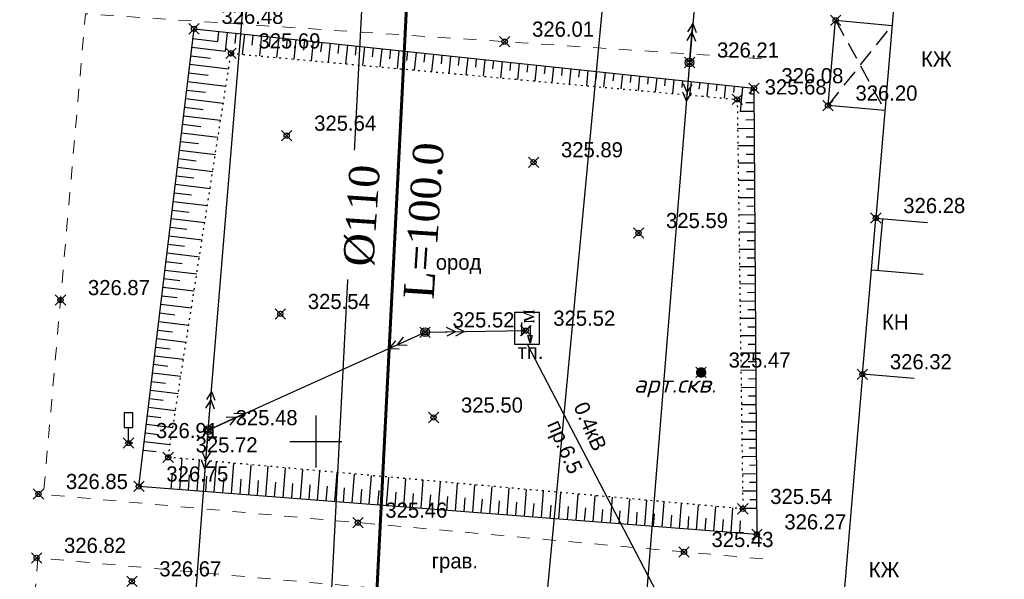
# Model space of a CAD drawing. Header units: metres. Extents: x 703769 to 722343, y 4313031 to 4317457.
# Tile 223 of 256: x 708211 to 708268, y 4314820 to 4314853. Entities that reach past the tile are written whole.
import ezdxf

# ---------------------------------------------------------------- set-up
doc = ezdxf.new("R2010")
doc.units = ezdxf.units.M
doc.header["$LTSCALE"] = 0.5
doc.header["$PDMODE"] = 35
doc.header["$PDSIZE"] = 0.3
for name, pattern in [('Auto_Street_NotBorder_Line_m1', [3, 1.5, -1.5]), ('ДОРОГИ_СТРОЯЩ', [9, 8, -1]), ('Контура низ откосов  Штриховая 0.1-0.5 - - - - - - -', [0.6, 0.1, -0.5]), ('НАВЕС_ОПОРЫ', [3, 2, -1])]:
    doc.linetypes.add(name, pattern=pattern)
for name, color, linetype in [('(001) Сетка', 92, 'Continuous'), ('(004) Точки рельефа', 7, 'Continuous'), ('(007) Здания', 7, 'Continuous'), ('(013) Газ', 30, 'ИК_Газопровод -------г--------'), ('(016) Кабель', 1, 'Continuous'), ('(019) Связь', 3, 'ИК_КАБ_СВЯЗИ'), ('(022) Возд. Линии', 7, 'Continuous'), ('(025) Дорога', 7, 'Continuous'), ('(026) Д_знаки', 7, 'Continuous'), ('(028) Гидротехн.', 7, 'Continuous'), ('(035) Откосы', 7, 'Continuous'), ('(037) Контуры', 7, 'Continuous'), ('(040) Ограда', 7, 'Continuous')]:
    doc.layers.add(name, color=color, linetype=linetype)
doc.layers.add('AUTO#_ROADS_EXIST_L', color=7, linetype='Continuous', lineweight=15, true_color=0x000000)
doc.layers.add('ВОДОПРОВОД текст', color=7, linetype='Continuous', lineweight=50)
doc.styles.add('BM-431', font='txt')
doc.styles.add('D-431', font='txt')
doc.styles.add('P-131', font='txt')
doc.styles.add('S', font='txtwr', dxfattribs={"oblique": 15})
doc.styles.get("Standard").update_dxf_attribs({"font": 'times.ttf'})
doc.styles.add('Times New Roman', font='times.ttf')
doc.linetypes.add('GAZ_VOZDUSH', pattern='A,1,-2,["~",Standard,S=3,R=0,X=-1.5,Y=-1.5],-1,10', length=14)
doc.linetypes.add('ИК_Газопровод -------г--------', pattern='A,9,-0.6,["Г",Standard,S=1.2,R=0,X=0,Y=-0.6],-1.2', length=10.8)
doc.linetypes.add('ИК_КАБ_СВЯЗИ', pattern='A,4,["o",Standard,S=0.5,R=0,X=0,Y=-0.125],4,-2', length=10)
doc.linetypes.add('ОГРАДА_ГЛИН', pattern='A,4,["|",Standard,S=0.8,R=0,X=0,Y=-0.8],0.5,["|",Standard,S=0.8,R=0,X=0,Y=-0.8],3.5', length=8)

# ---------------------------------------------------------------- blocks, each defined once
blk = doc.blocks.new('strela1')
at = {"layer": '(022) Возд. Линии'}
for p, q in [((-2, 0), (-1.5, 0.25)), ((0, 0), (-2, 0)), ((-2, 0), (-1.5, -0.25)), ((-1.5, 0), (-1, 0.25)), ((-1.5, 0), (-1, -0.25))]:
    blk.add_line(p, q, dxfattribs=at)
blk = doc.blocks.new('strela2')
at = {"layer": '(022) Возд. Линии'}
for p, q in [((0, 0), (2, 0)), ((1.5, 0), (1, 0.25)), ((1.5, 0), (1, -0.25)), ((2, 0), (1.5, 0.25)), ((2, 0), (1.5, -0.25))]:
    blk.add_line(p, q, dxfattribs=at)
blk = doc.blocks.new('STOLB')
at = {"layer": '(022) Возд. Линии'}
blk.add_circle((0, 0), 0.25, dxfattribs=at)
blk = doc.blocks.new('I02063')
at = {"linetype": 'Continuous'}
blk.add_lwpolyline([(-0.5, 3.5), (-0.5, 1.8), (0.5, 1.8), (0.5, 3.5)], close=True, dxfattribs=at)
blk.add_lwpolyline([(0.5, 0), (0, 0), (0, 1.8)], dxfattribs=at)
at = {"color": 4, "style": 'S', "oblique": 15}
blk.add_attdef('Z', (1.280972, -0.066143), '', height=2, dxfattribs=at)
blk = doc.blocks.new('301')
at = {"color": 3, "linetype": 'Continuous', "const_width": 0.6}
blk.add_lwpolyline([(-0.3, 0, 1), (0.3, 0, 1)], format="xyb", close=True, dxfattribs=at)
at = {"color": 7, "style": 'S', "oblique": 15, "flags": 8}
blk.add_attdef('SK', (1.383373, -1.013531), '', height=2, dxfattribs=at)
blk = doc.blocks.new('Setka')
at = {"layer": '(001) Сетка'}
for p, q in [((0, 1.5), (0, -1.5)), ((-1.5, 0), (1.5, 0))]:
    blk.add_line(p, q, dxfattribs=at)

msp = doc.modelspace()

# ---------------------------------------------------------------- linework, layer by layer
at = {"layer": '(007) Здания', "flags": 128}
for points, elevation in [([(708265.549, 4314861.932), (708262.56, 4314862.183), (708260.812, 4314841.374), (708263.801, 4314841.123)], 325.99), ([(708260.039, 4314832.344), (708260.556, 4314838.386), (708263.545, 4314838.13)], 326.027), ([(708263.028, 4314832.093), (708260.039, 4314832.344), (708258.309, 4314811.756), (708261.298, 4314811.505)], 326.037)]:
    msp.add_lwpolyline(points, dxfattribs=dict(at, elevation=elevation))
at = {"layer": '(007) Здания', "elevation": 326.037}
msp.add_lwpolyline([(708261.334, 4314847.584), (708258.051, 4314847.877), (708258.491, 4314852.805), (708261.748, 4314852.514)], dxfattribs=at)
at = {"layer": '(007) Здания', "linetype": 'НАВЕС_ОПОРЫ'}
for points, elevation in [([(708258.491, 4314852.805), (708261.334, 4314847.584)], 326.037), ([(708258.051, 4314847.877), (708261.748, 4314852.514)], 325.902)]:
    msp.add_lwpolyline(points, dxfattribs=dict(at, elevation=elevation))
at = {"layer": '(013) Газ', "linetype": 'GAZ_VOZDUSH', "elevation": 324.816, "flags": 128}
msp.add_lwpolyline([(708165.166, 4315455.034), (708237.064, 4315447.856), (708237.796, 4315439.435), (708237.948, 4315425.87), (708271.633, 4315423.02), (708271.633, 4315423.02), (708293.165, 4315421.558), (708284.482, 4315255.16), (708278.28, 4315165.641), (708278.086, 4315159.227), (708267.101, 4315087.682), (708203.286, 4314411.276), (708188.652, 4314151.902), (708188.652, 4314118.902)], dxfattribs=at)
at = {"layer": '(016) Кабель', "color": 0}
for p, q in [((708240.345, 4314835.341, -1.937), (708240.337, 4314834.591, -1.937)), ((708240.337, 4314834.591, -1.937), (708240.843, 4314835.135, -1.937)), ((708240.843, 4314835.135, -1.937), (708240.832, 4314834.135, -1.937)), ((708240.832, 4314834.135, -1.937), (708240.712, 4314834.586, -1.937)), ((708240.712, 4314834.586, -1.937), (708240.962, 4314834.584, -1.937)), ((708240.962, 4314834.584, -1.937), (708240.832, 4314834.135, -1.937))]:
    msp.add_line(p, q, dxfattribs=at)
at = {"layer": '(016) Кабель', "color": 0, "elevation": -1.937}
msp.add_lwpolyline([(708239.936, 4314834.09), (708241.386, 4314834.09), (708241.386, 4314834.09), (708241.386, 4314835.905), (708239.936, 4314835.905), (708239.936, 4314834.09)], close=True, dxfattribs=at)
at = {"layer": '(019) Связь', "elevation": 325.431, "flags": 128}
msp.add_lwpolyline([(708153.006, 4314105.043), (708156.993, 4314142.734), (708156.993, 4314142.734), (708174.147, 4314200.184), (708174.323, 4314203.958), (708195.362, 4314453.153), (708204.073, 4314563.084), (708218.911, 4314738.478), (708226.164, 4314758.135), (708236.601, 4314958.674), (708237.563, 4314979.166), (708241.532, 4315051.931), (708251.542, 4315144.303), (708253.161, 4315164.518), (708257.428, 4315233.645), (708258.881, 4315245.481), (708269.326, 4315369.847), (708270.394, 4315382.606), (708278.265, 4315465.509), (708280.616, 4315477.921), (708295.324, 4315641.488), (708303.766, 4315706.848), (708303.348, 4315724.234), (708305.187, 4315772.118), (708306.696, 4315783.119), (708308.615, 4315806.312), (708309.889, 4315815.038), (708320.552, 4315934.795), (708321.594, 4315946.168), (708336.888, 4316115.682), (708345.287, 4316227.711), (708346.981, 4316228.783), (708355.083, 4316230.156), (708358.134, 4316229.662)], dxfattribs=at)
at = {"layer": '(022) Возд. Линии', "flags": 128}
for points, elevation in [([(708173.508, 4314249.294), (708180.426, 4314321.315), (708187.561, 4314422.215), (708190.623, 4314454.694), (708195.781, 4314509.415), (708203.64, 4314603.19), (708211.44, 4314697.517), (708218.596, 4314783.876), (708219.251, 4314789.291), (708222.239, 4314829.112), (708225.833, 4314872.829), (708227.553, 4314940.171), (708237.806, 4315038.61), (708242.302, 4315088.885), (708248.423, 4315158.844), (708247.859, 4315176.046), (708220.321, 4315178.161)], -1.937), ([(708193.113, 4314949.215), (708231.85, 4314945.639), (708252.432, 4314962.525), (708256.599, 4314927.904), (708250.049, 4314850.368), (708243.396, 4314768.028), (708236.639, 4314687.685), (708229.091, 4314592.015), (708221.041, 4314493.71), (708213.333, 4314396.611), (708205.917, 4314312.611), (708198.539, 4314217.865), (708194.357, 4314168.719), (708189.106, 4314107.015)], 325.602), ([(708222.239, 4314829.112), (708234.77, 4314834.768), (708240.59, 4314834.863)], -1.937), ([(708240.661, 4314834.09), (708251.381, 4314813.537), (708249.914, 4314773.689), (708254.9, 4314770.793)], -1.937)]:
    msp.add_lwpolyline(points, dxfattribs=dict(at, elevation=elevation))
at = {"layer": '(035) Откосы'}
for p, q in [((708222.839, 4314852.163, 325.975), (708222.776, 4314851.577, 325.975)), ((708223.335, 4314852.111, 325.975), (708223.219, 4314851.021, 325.975)), ((708223.831, 4314852.058, 325.975), (708223.769, 4314851.469, 325.975)), ((708224.328, 4314852.005, 325.975), (708224.203, 4314850.835, 325.975)), ((708221.351, 4314851.749, 325.975), (708222.776, 4314851.577, 325.975)), ((708224.824, 4314851.953, 325.975), (708224.762, 4314851.371, 325.975)), ((708225.32, 4314851.9, 325.975), (708225.198, 4314850.745, 325.975)), ((708225.817, 4314851.847, 325.975), (708225.756, 4314851.273, 325.975)), ((708226.313, 4314851.795, 325.975), (708226.192, 4314850.654, 325.975)), ((708226.809, 4314851.742, 325.975), (708226.749, 4314851.176, 325.975)), ((708227.306, 4314851.689, 325.975), (708227.186, 4314850.564, 325.975)), ((708227.802, 4314851.637, 325.975), (708227.743, 4314851.078, 325.975)), ((708228.298, 4314851.584, 325.975), (708228.181, 4314850.473, 325.975)), ((708228.795, 4314851.531, 325.975), (708228.736, 4314850.98, 325.975)), ((708229.291, 4314851.479, 325.975), (708229.175, 4314850.383, 325.975)), ((708229.787, 4314851.426, 325.975), (708229.73, 4314850.882, 325.975)), ((708221.291, 4314851.253, 325.975), (708223.219, 4314851.021, 325.975)), ((708230.284, 4314851.373, 325.975), (708230.169, 4314850.293, 325.975)), ((708230.78, 4314851.321, 325.975), (708230.723, 4314850.784, 325.975)), ((708231.277, 4314851.268, 325.975), (708231.163, 4314850.202, 325.975)), ((708231.773, 4314851.215, 325.975), (708231.717, 4314850.686, 325.975)), ((708232.269, 4314851.163, 325.975), (708232.158, 4314850.112, 325.975)), ((708232.766, 4314851.11, 325.975), (708232.71, 4314850.588, 325.975)), ((708233.262, 4314851.057, 325.975), (708233.152, 4314850.021, 325.975)), ((708233.758, 4314851.004, 325.975), (708233.704, 4314850.49, 325.975)), ((708234.255, 4314850.952, 325.975), (708234.146, 4314849.931, 325.975)), ((708234.751, 4314850.899, 325.975), (708234.697, 4314850.392, 325.975)), ((708235.247, 4314850.846, 325.975), (708235.141, 4314849.84, 325.975)), ((708221.172, 4314850.262, 325.975), (708223.42, 4314849.992, 325.975)), ((708221.232, 4314850.758, 325.975), (708222.364, 4314850.622, 325.975)), ((708235.744, 4314850.794, 325.975), (708235.691, 4314850.294, 325.975)), ((708236.24, 4314850.741, 325.975), (708236.135, 4314849.75, 325.975)), ((708236.736, 4314850.688, 325.975), (708236.684, 4314850.196, 325.975)), ((708237.233, 4314850.636, 325.975), (708237.129, 4314849.659, 325.975)), ((708237.729, 4314850.583, 325.975), (708237.678, 4314850.099, 325.975)), ((708238.225, 4314850.53, 325.975), (708238.123, 4314849.569, 325.975)), ((708238.722, 4314850.478, 325.975), (708238.671, 4314850.001, 325.975)), ((708239.218, 4314850.425, 325.975), (708239.118, 4314849.478, 325.975)), ((708239.714, 4314850.372, 325.975), (708239.665, 4314849.903, 325.975)), ((708240.211, 4314850.32, 325.975), (708240.112, 4314849.388, 325.975)), ((708240.707, 4314850.267, 325.975), (708240.658, 4314849.805, 325.975)), ((708221.113, 4314849.767, 325.975), (708222.228, 4314849.633, 325.975)), ((708241.204, 4314850.214, 325.975), (708241.106, 4314849.297, 325.975)), ((708241.7, 4314850.162, 325.975), (708241.652, 4314849.707, 325.975)), ((708242.196, 4314850.109, 325.975), (708242.101, 4314849.207, 325.975)), ((708242.693, 4314850.056, 325.975), (708242.645, 4314849.609, 325.975)), ((708243.189, 4314850.004, 325.975), (708243.095, 4314849.116, 325.975)), ((708243.685, 4314849.951, 325.975), (708243.639, 4314849.511, 325.975)), ((708244.182, 4314849.898, 325.975), (708244.089, 4314849.026, 325.975)), ((708244.678, 4314849.846, 325.975), (708244.632, 4314849.413, 325.975)), ((708245.174, 4314849.793, 325.975), (708245.083, 4314848.935, 325.975)), ((708245.671, 4314849.74, 325.975), (708245.626, 4314849.315, 325.975)), ((708221.053, 4314849.271, 325.975), (708223.266, 4314849.005, 325.975)), ((708246.167, 4314849.688, 325.975), (708246.078, 4314848.845, 325.975)), ((708246.663, 4314849.635, 325.975), (708246.619, 4314849.217, 325.975)), ((708247.16, 4314849.582, 325.975), (708247.072, 4314848.755, 325.975)), ((708247.656, 4314849.53, 325.975), (708247.613, 4314849.12, 325.975)), ((708248.152, 4314849.477, 325.975), (708248.066, 4314848.664, 325.975)), ((708248.649, 4314849.424, 325.975), (708248.606, 4314849.022, 325.975)), ((708249.145, 4314849.372, 325.975), (708249.06, 4314848.574, 325.975)), ((708249.642, 4314849.319, 325.975), (708249.6, 4314848.924, 325.975)), ((708250.138, 4314849.266, 325.975), (708250.055, 4314848.483, 325.975)), ((708250.634, 4314849.214, 325.975), (708250.593, 4314848.826, 325.975)), ((708251.131, 4314849.161, 325.975), (708251.049, 4314848.393, 325.975)), ((708220.993, 4314848.776, 325.975), (708222.091, 4314848.643, 325.975)), ((708251.627, 4314849.108, 325.975), (708251.587, 4314848.728, 325.975)), ((708252.123, 4314849.056, 325.975), (708252.043, 4314848.302, 325.975)), ((708252.62, 4314849.003, 325.975), (708252.58, 4314848.63, 325.975)), ((708253.116, 4314848.95, 325.975), (708252.966, 4314847.538, 325.975)), ((708253.612, 4314848.898, 325.975), (708253.574, 4314848.54, 325.975)), ((708220.934, 4314848.28, 325.975), (708223.112, 4314848.018, 325.975)), ((708253.777, 4314848.042, 325.975), (708253.292, 4314848.039, 325.975)), ((708253.773, 4314848.541, 325.975), (708253.574, 4314848.54, 325.975)), ((708220.874, 4314847.784, 325.975), (708221.955, 4314847.654, 325.975)), ((708253.78, 4314847.543, 325.975), (708252.966, 4314847.538, 325.975)), ((708220.814, 4314847.289, 325.975), (708222.959, 4314847.031, 325.975)), ((708253.783, 4314847.044, 325.975), (708253.302, 4314847.041, 325.975)), ((708220.695, 4314846.298, 325.975), (708222.805, 4314846.044, 325.975)), ((708220.755, 4314846.793, 325.975), (708221.818, 4314846.665, 325.975)), ((708253.786, 4314846.545, 325.975), (708252.828, 4314846.538, 325.975)), ((708220.636, 4314845.802, 325.975), (708221.682, 4314845.676, 325.975)), ((708253.79, 4314846.046, 325.975), (708253.312, 4314846.043, 325.975)), ((708220.576, 4314845.307, 325.975), (708222.652, 4314845.057, 325.975)), ((708253.793, 4314845.547, 325.975), (708252.842, 4314845.54, 325.975)), ((708220.516, 4314844.811, 325.975), (708221.546, 4314844.687, 325.975)), ((708253.796, 4314845.047, 325.975), (708253.322, 4314845.044, 325.975)), ((708220.457, 4314844.315, 325.975), (708222.498, 4314844.07, 325.975)), ((708253.8, 4314844.548, 325.975), (708252.855, 4314844.542, 325.975)), ((708253.803, 4314844.049, 325.975), (708253.333, 4314844.046, 325.975)), ((708220.397, 4314843.82, 325.975), (708221.409, 4314843.698, 325.975)), ((708253.806, 4314843.55, 325.975), (708252.869, 4314843.544, 325.975)), ((708220.338, 4314843.324, 325.975), (708222.345, 4314843.083, 325.975)), ((708253.81, 4314843.051, 325.975), (708253.343, 4314843.048, 325.975)), ((708220.218, 4314842.333, 325.975), (708222.191, 4314842.096, 325.975)), ((708220.278, 4314842.829, 325.975), (708221.273, 4314842.709, 325.975)), ((708253.813, 4314842.552, 325.975), (708252.882, 4314842.546, 325.975)), ((708220.159, 4314841.838, 325.975), (708221.136, 4314841.72, 325.975)), ((708253.816, 4314842.053, 325.975), (708253.353, 4314842.05, 325.975)), ((708220.099, 4314841.342, 325.975), (708222.037, 4314841.109, 325.975)), ((708253.82, 4314841.554, 325.975), (708252.896, 4314841.547, 325.975)), ((708220.039, 4314840.847, 325.975), (708221, 4314840.731, 325.975)), ((708253.823, 4314841.054, 325.975), (708253.363, 4314841.051, 325.975)), ((708219.98, 4314840.351, 325.975), (708221.884, 4314840.122, 325.975)), ((708253.826, 4314840.555, 325.975), (708252.91, 4314840.549, 325.975)), ((708253.83, 4314840.056, 325.975), (708253.373, 4314840.053, 325.975)), ((708219.92, 4314839.855, 325.975), (708220.864, 4314839.742, 325.975)), ((708253.833, 4314839.557, 325.975), (708252.923, 4314839.551, 325.975)), ((708219.861, 4314839.36, 325.975), (708221.73, 4314839.135, 325.975)), ((708253.836, 4314839.058, 325.975), (708253.383, 4314839.055, 325.975)), ((708219.741, 4314838.369, 325.975), (708221.577, 4314838.148, 325.975)), ((708219.801, 4314838.864, 325.975), (708220.727, 4314838.753, 325.975)), ((708253.839, 4314838.559, 325.975), (708252.937, 4314838.553, 325.975)), ((708219.682, 4314837.873, 325.975), (708220.591, 4314837.764, 325.975)), ((708253.843, 4314838.06, 325.975), (708253.393, 4314838.057, 325.975)), ((708219.622, 4314837.378, 325.975), (708221.423, 4314837.161, 325.975)), ((708253.846, 4314837.561, 325.975), (708252.95, 4314837.555, 325.975)), ((708219.562, 4314836.882, 325.975), (708220.454, 4314836.775, 325.975)), ((708253.849, 4314837.061, 325.975), (708253.403, 4314837.058, 325.975)), ((708219.503, 4314836.386, 325.975), (708221.269, 4314836.174, 325.975)), ((708253.853, 4314836.562, 325.975), (708252.964, 4314836.556, 325.975)), ((708253.856, 4314836.063, 325.975), (708253.413, 4314836.06, 325.975)), ((708219.443, 4314835.891, 325.975), (708220.318, 4314835.786, 325.975)), ((708253.859, 4314835.564, 325.975), (708252.977, 4314835.558, 325.975)), ((708219.324, 4314834.9, 325.975), (708220.182, 4314834.797, 325.975)), ((708219.384, 4314835.395, 325.975), (708221.116, 4314835.187, 325.975)), ((708253.863, 4314835.065, 325.975), (708253.423, 4314835.062, 325.975)), ((708219.264, 4314834.404, 325.975), (708220.962, 4314834.2, 325.975)), ((708253.866, 4314834.566, 325.975), (708252.991, 4314834.56, 325.975)), ((708219.205, 4314833.909, 325.975), (708220.045, 4314833.808, 325.975)), ((708253.869, 4314834.067, 325.975), (708253.433, 4314834.064, 325.975)), ((708219.145, 4314833.413, 325.975), (708220.809, 4314833.213, 325.975)), ((708253.873, 4314833.568, 325.975), (708253.005, 4314833.562, 325.975)), ((708219.086, 4314832.917, 325.975), (708219.909, 4314832.818, 325.975)), ((708253.876, 4314833.068, 325.975), (708253.444, 4314833.066, 325.975)), ((708219.026, 4314832.422, 325.975), (708220.655, 4314832.226, 325.975)), ((708253.879, 4314832.569, 325.975), (708253.018, 4314832.564, 325.975)), ((708253.882, 4314832.07, 325.975), (708253.454, 4314832.067, 325.975)), ((708218.966, 4314831.926, 325.975), (708219.772, 4314831.829, 325.975)), ((708253.886, 4314831.571, 325.975), (708253.032, 4314831.565, 325.975)), ((708218.847, 4314830.935, 325.975), (708219.636, 4314830.84, 325.975)), ((708218.907, 4314831.431, 325.975), (708220.501, 4314831.239, 325.975)), ((708253.889, 4314831.072, 325.975), (708253.464, 4314831.069, 325.975)), ((708218.787, 4314830.44, 325.975), (708220.348, 4314830.252, 325.975)), ((708253.892, 4314830.573, 325.975), (708253.045, 4314830.567, 325.975)), ((708218.728, 4314829.944, 325.975), (708219.499, 4314829.851, 325.975)), ((708253.896, 4314830.074, 325.975), (708253.474, 4314830.071, 325.975)), ((708218.668, 4314829.449, 325.975), (708220.194, 4314829.265, 325.975)), ((708253.899, 4314829.575, 325.975), (708253.059, 4314829.569, 325.975)), ((708218.609, 4314828.953, 325.975), (708219.363, 4314828.862, 325.975)), ((708253.902, 4314829.075, 325.975), (708253.484, 4314829.073, 325.975)), ((708218.549, 4314828.457, 325.975), (708220.041, 4314828.278, 325.975)), ((708253.906, 4314828.576, 325.975), (708253.072, 4314828.571, 325.975)), ((708253.909, 4314828.077, 325.975), (708253.494, 4314828.074, 325.975)), ((708218.489, 4314827.962, 325.975), (708219.227, 4314827.873, 325.975)), ((708253.912, 4314827.578, 325.975), (708253.086, 4314827.573, 325.975)), ((708220.6, 4314825.672, 325.975), (708220.739, 4314827.468, 325.975)), ((708221.595, 4314825.595, 325.975), (708221.734, 4314827.379, 325.975)), ((708222.591, 4314825.518, 325.975), (708222.728, 4314827.289, 325.975)), ((708223.586, 4314825.441, 325.975), (708223.722, 4314827.2, 325.975)), ((708224.581, 4314825.364, 325.975), (708224.717, 4314827.111, 325.975)), ((708225.576, 4314825.286, 325.975), (708225.711, 4314827.021, 325.975)), ((708253.916, 4314827.079, 325.975), (708253.504, 4314827.076, 325.975)), ((708220.102, 4314825.711, 325.975), (708220.172, 4314826.612, 325.975)), ((708221.098, 4314825.634, 325.975), (708221.167, 4314826.529, 325.975)), ((708222.093, 4314825.557, 325.975), (708222.162, 4314826.445, 325.975)), ((708226.572, 4314825.209, 325.975), (708226.705, 4314826.932, 325.975)), ((708227.567, 4314825.132, 325.975), (708227.7, 4314826.843, 325.975)), ((708228.562, 4314825.055, 325.975), (708228.694, 4314826.754, 325.975)), ((708229.558, 4314824.978, 325.975), (708229.688, 4314826.664, 325.975)), ((708230.553, 4314824.9, 325.975), (708230.683, 4314826.575, 325.975)), ((708231.548, 4314824.823, 325.975), (708231.677, 4314826.486, 325.975)), ((708232.543, 4314824.746, 325.975), (708232.671, 4314826.397, 325.975)), ((708253.919, 4314826.58, 325.975), (708253.1, 4314826.574, 325.975)), ((708223.088, 4314825.479, 325.975), (708223.157, 4314826.362, 325.975)), ((708224.083, 4314825.402, 325.975), (708224.151, 4314826.279, 325.975)), ((708225.079, 4314825.325, 325.975), (708225.146, 4314826.196, 325.975)), ((708226.074, 4314825.248, 325.975), (708226.141, 4314826.112, 325.975)), ((708227.069, 4314825.171, 325.975), (708227.136, 4314826.029, 325.975)), ((708228.065, 4314825.093, 325.975), (708228.131, 4314825.946, 325.975)), ((708229.06, 4314825.016, 325.975), (708229.126, 4314825.863, 325.975)), ((708233.539, 4314824.669, 325.975), (708233.666, 4314826.307, 325.975)), ((708234.534, 4314824.592, 325.975), (708234.66, 4314826.218, 325.975)), ((708235.529, 4314824.514, 325.975), (708235.654, 4314826.129, 325.975)), ((708236.525, 4314824.437, 325.975), (708236.649, 4314826.039, 325.975)), ((708237.52, 4314824.36, 325.975), (708237.643, 4314825.95, 325.975)), ((708238.515, 4314824.283, 325.975), (708238.638, 4314825.861, 325.975)), ((708253.922, 4314826.081, 325.975), (708253.514, 4314826.078, 325.975)), ((708230.055, 4314824.939, 325.975), (708230.12, 4314825.779, 325.975)), ((708231.05, 4314824.862, 325.975), (708231.115, 4314825.696, 325.975)), ((708232.046, 4314824.785, 325.975), (708232.11, 4314825.613, 325.975)), ((708233.041, 4314824.707, 325.975), (708233.105, 4314825.53, 325.975)), ((708234.036, 4314824.63, 325.975), (708234.1, 4314825.446, 325.975)), ((708235.032, 4314824.553, 325.975), (708235.094, 4314825.363, 325.975)), ((708236.027, 4314824.476, 325.975), (708236.089, 4314825.28, 325.975)), ((708239.51, 4314824.205, 325.975), (708239.632, 4314825.772, 325.975)), ((708240.506, 4314824.128, 325.975), (708240.626, 4314825.682, 325.975)), ((708241.501, 4314824.051, 325.975), (708241.621, 4314825.593, 325.975)), ((708242.496, 4314823.974, 325.975), (708242.615, 4314825.504, 325.975)), ((708243.492, 4314823.897, 325.975), (708243.609, 4314825.414, 325.975)), ((708244.487, 4314823.819, 325.975), (708244.604, 4314825.325, 325.975)), ((708245.482, 4314823.742, 325.975), (708245.598, 4314825.236, 325.975)), ((708253.925, 4314825.582, 325.975), (708253.113, 4314825.576, 325.975)), ((708237.022, 4314824.398, 325.975), (708237.084, 4314825.197, 325.975)), ((708238.017, 4314824.321, 325.975), (708238.079, 4314825.113, 325.975)), ((708239.013, 4314824.244, 325.975), (708239.074, 4314825.03, 325.975)), ((708240.008, 4314824.167, 325.975), (708240.069, 4314824.947, 325.975)), ((708241.003, 4314824.09, 325.975), (708241.063, 4314824.864, 325.975)), ((708241.999, 4314824.012, 325.975), (708242.058, 4314824.78, 325.975)), ((708242.994, 4314823.935, 325.975), (708243.053, 4314824.697, 325.975)), ((708246.477, 4314823.665, 325.975), (708246.592, 4314825.147, 325.975)), ((708247.473, 4314823.588, 325.975), (708247.587, 4314825.057, 325.975)), ((708248.468, 4314823.511, 325.975), (708248.581, 4314824.968, 325.975)), ((708249.463, 4314823.433, 325.975), (708249.575, 4314824.879, 325.975)), ((708250.459, 4314823.356, 325.975), (708250.57, 4314824.789, 325.975)), ((708251.454, 4314823.279, 325.975), (708251.564, 4314824.7, 325.975)), ((708253.929, 4314825.082, 325.975), (708253.524, 4314825.08, 325.975)), ((708243.989, 4314823.858, 325.975), (708244.048, 4314824.614, 325.975)), ((708244.984, 4314823.781, 325.975), (708245.043, 4314824.531, 325.975)), ((708245.98, 4314823.704, 325.975), (708246.037, 4314824.447, 325.975)), ((708246.975, 4314823.626, 325.975), (708247.032, 4314824.364, 325.975)), ((708247.97, 4314823.549, 325.975), (708248.027, 4314824.281, 325.975)), ((708248.966, 4314823.472, 325.975), (708249.022, 4314824.198, 325.975)), ((708249.961, 4314823.395, 325.975), (708250.017, 4314824.114, 325.975)), ((708252.449, 4314823.202, 325.975), (708252.558, 4314824.611, 325.975)), ((708253.932, 4314824.583, 325.975), (708253.127, 4314824.578, 325.975)), ((708250.956, 4314823.318, 325.975), (708251.012, 4314824.031, 325.975)), ((708251.951, 4314823.24, 325.975), (708252.006, 4314823.948, 325.975)), ((708252.947, 4314823.163, 325.975), (708253.001, 4314823.865, 325.975))]:
    msp.add_line(p, q, dxfattribs=at)
at = {"layer": '(035) Откосы', "elevation": 325.975, "flags": 128}
msp.add_lwpolyline([(708253.942, 4314823.086), (708218.236, 4314825.856), (708221.419, 4314852.314), (708253.771, 4314848.881), (708253.942, 4314823.086)], dxfattribs=at)
at = {"layer": '(035) Откосы', "linetype": 'Контура низ откосов  Штриховая 0.1-0.5 - - - - - - -', "elevation": 325.39}
msp.add_lwpolyline([(708252.805, 4314848.233), (708253.127, 4314824.56), (708219.926, 4314827.541), (708223.56, 4314850.894), (708252.805, 4314848.233)], dxfattribs=at)
at = {"layer": '(040) Ограда', "linetype": 'ОГРАДА_ГЛИН', "elevation": 326.027, "flags": 128}
for points in [[(708260.556, 4314838.386), (708260.812, 4314841.374)], [(708260.955, 4314838.352), (708261.211, 4314841.34)]]:
    msp.add_lwpolyline(points, dxfattribs=at)
at = {"color": 7, "lineweight": 60, "flags": 128}
msp.add_lwpolyline([(708240.115, 4314986.119), (708237.465, 4314926.667), (708235.809, 4314899.895), (708234.498, 4314869.618), (708230.06, 4314781.67), (708228.958, 4314757.378), (708223.359, 4314737.037), (708204.558, 4314523.813), (708196.059, 4314424.814), (708184.899, 4314294.752), (708174.557, 4314166.154), (708168.436, 4314154.821), (708168.436, 4314154.821), (708086.138, 4314125.895), (708037.269, 4314109.069), (708002.488, 4314098.284), (708002.488, 4314098.284), (707913.651, 4314069.236), (707865.757, 4314055.085), (707817.896, 4314040.633), (707721.771, 4314013.098), (707673.615, 4313999.646), (707633.375, 4313988.405), (707625.006, 4314019.638)], dxfattribs=at)
at = {"color": 0, "linetype": 'ByBlock', "lineweight": -2, "transparency": 16777216}
for p in [(708258.491, 4314852.805, 326.332), (708221.419, 4314852.314, 326.477), (708239.366, 4314851.571, 326.015), (708223.56, 4314850.894, 325.686), (708250.049, 4314850.368, 326.206), (708253.771, 4314848.881, 326.076), (708252.805, 4314848.233, 325.685), (708258.051, 4314847.877, 326.197), (708226.776, 4314846.136, 325.638), (708241.036, 4314844.601, 325.886), (708260.812, 4314841.374, 326.285), (708247.105, 4314840.51, 325.589), (708213.706, 4314836.629, 326.866), (708226.41, 4314835.833, 325.543), (708234.77, 4314834.768, 325.524), (708240.59, 4314834.863, 325.522), (708250.719, 4314832.447, 325.473), (708260.039, 4314832.344, 326.322), (708235.259, 4314829.842, 325.502), (708222.239, 4314829.112, 325.485), (708217.635, 4314828.364, 326.906), (708219.926, 4314827.541, 325.715), (708218.236, 4314825.856, 326.746), (708212.434, 4314825.42, 326.846), (708253.127, 4314824.56, 325.542), (708230.887, 4314823.763, 325.458), (708253.942, 4314823.086, 326.27), (708212.325, 4314821.726, 326.821), (708249.732, 4314822.071, 325.432), (708217.83, 4314820.369, 326.67)]:
    msp.add_point(p, dxfattribs=at)
at = {"layer": 'AUTO#_ROADS_EXIST_L', "linetype": 'Auto_Street_NotBorder_Line_m1', "lineweight": 15, "elevation": -0.295, "flags": 128}
for points in [[(708254.204, 4314850.585), (708215.15, 4314853.181), (708212.725, 4314825.394), (708254.337, 4314821.658)], [(708254.228, 4314817.964), (708212.405, 4314821.719), (708210.291, 4314797.492)]]:
    msp.add_lwpolyline(points, dxfattribs=at)

# ---------------------------------------------------------------- block references
at = {"layer": '(001) Сетка'}
msp.add_blockref('Setka', (708228.465, 4314828.456), dxfattribs=at)
at = {"layer": '(022) Возд. Линии'}
for name, p, rotation in [('strela1', (708250.069, 4314850.619, 325.602), 265.3805862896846), ('strela2', (708250.029, 4314850.119, 325.602), 265.3805862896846), ('strela2', (708235.02, 4314834.772, 325.229), 0.9351573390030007), ('strela1', (708234.54, 4314834.664, 325.229), 24.36470763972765), ('strela2', (708222.26, 4314829.361, -1.937), 85.30024950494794), ('strela1', (708222.218, 4314828.861, -1.937), 85.30024950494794)]:
    msp.add_blockref(name, p, dxfattribs=dict(at, rotation=rotation))
for p in [(708250.049, 4314850.368, 325.602), (708234.77, 4314834.768, 325.229), (708222.239, 4314829.112, -1.937)]:
    msp.add_blockref('STOLB', p, dxfattribs=at)
at = {"layer": '(022) Возд. Линии', "xscale": -1, "rotation": 24.53028664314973}
msp.add_blockref('strela1', (708222.468, 4314829.217, -1.937), dxfattribs=at)
at = {"layer": '(026) Д_знаки', "xscale": 0.5, "yscale": 0.5, "zscale": 0.5}
msp.add_blockref('I02063', (708217.635, 4314828.364, 326.611), dxfattribs=at)
at = {"layer": '(028) Гидротехн.'}
ref = msp.add_blockref('301', (708250.719, 4314832.447, 325.178), dxfattribs=dict(at, xscale=0.5, yscale=0.5, zscale=0.5))
ref.add_attrib('SK', 'арт.скв.', (708246.823, 4314831.279, 325.178), dxfattribs={"layer": '0', "color": 1, "lineweight": 30, "height": 1, "style": 'S', "oblique": 15, "flags": 8})

# ---------------------------------------------------------------- texts
at = {"layer": '(004) Точки рельефа', "style": 'D-431'}
for s, p in [('326.48', (708223.005, 4314852.599, 326.477)), ('326.01', (708240.952, 4314851.857, 326.015)), ('325.69', (708225.146, 4314851.179, 325.686)), ('326.21', (708251.635, 4314850.653, 326.206)), ('326.08', (708255.357, 4314849.166, 326.076)), ('325.68', (708254.391, 4314848.518, 325.685)), ('326.20', (708259.637, 4314848.162, 326.197)), ('325.64', (708228.362, 4314846.421, 325.638)), ('325.89', (708242.622, 4314844.886, 325.886)), ('326.28', (708262.398, 4314841.659, 326.285)), ('325.59', (708248.691, 4314840.794, 325.589)), ('326.87', (708215.292, 4314836.915, 326.866)), ('325.54', (708227.997, 4314836.115, 325.543)), ('325.52', (708236.356, 4314835.049, 325.524)), ('325.52', (708242.176, 4314835.144, 325.522)), ('325.47', (708252.305, 4314832.728, 325.473)), ('326.32', (708261.625, 4314832.629, 326.322)), ('325.50', (708236.845, 4314830.124, 325.502)), ('325.48', (708223.825, 4314829.395, 325.485)), ('326.91', (708219.221, 4314828.649, 326.906)), ('325.72', (708221.512, 4314827.822, 325.715)), ('326.75', (708219.822, 4314826.141, 326.746)), ('326.85', (708214.02, 4314825.705, 326.846)), ('325.54', (708254.713, 4314824.841, 325.542)), ('325.46', (708232.473, 4314824.049, 325.458)), ('326.27', (708255.528, 4314823.371, 326.27)), ('325.43', (708251.319, 4314822.353, 325.432)), ('326.82', (708213.911, 4314822.011, 326.821)), ('326.67', (708219.416, 4314820.654, 326.67))]:
    msp.add_text(s, height=0.875, dxfattribs=at).set_placement(p)
at = {"layer": '(007) Здания', "style": 'P-131'}
for s, p in [('КЖ', (708263.424, 4314850.126, -0.295)), ('КН', (708261.167, 4314834.92, -0.295)), ('КЖ', (708260.403, 4314820.602, -0.295))]:
    msp.add_text(s, height=0.88, dxfattribs=at).set_placement(p)
at = {"layer": '(016) Кабель', "color": 0}
msp.add_text('м', height=0.875, rotation=90.6373, dxfattribs=at).set_placement((708241.091, 4314835.267, -1.937))
at = {"layer": '(016) Кабель', "color": 0, "style": 'D-431'}
msp.add_text('тп.', height=0.875, dxfattribs=at).set_placement((708240.116, 4314833.222, -1.937))
at = {"layer": '(022) Возд. Линии', "style": 'BM-431'}
for s, p in [('0.4кВ', (708243.33, 4314830.491, -1.937)), ('пр.6.5', (708241.805, 4314829.456, -1.937))]:
    msp.add_text(s, height=0.875, rotation=293.6365, dxfattribs=at).set_placement(p)
at = {"layer": '(025) Дорога', "linetype": 'ДОРОГИ_СТРОЯЩ', "style": 'BM-431'}
msp.add_text('грав.', height=0.875, dxfattribs=at).set_placement((708235.151, 4314821.116, -0.295))
at = {"layer": '(037) Контуры', "color": 0, "linetype": 'ByBlock', "style": 'BM-431'}
msp.add_text('огород', height=0.875, dxfattribs=at).set_placement((708234.309, 4314838.383, -0.295))

# ---------------------------------------------------------------- next in the draw order: texts
at = {"layer": 'ВОДОПРОВОД текст', "color": 7, "linetype": 'Continuous', "lineweight": 50, "char_height": 1.75, "width": 7.48307, "attachment_point": 5, "rotation": 86.2255, "style": 'Times New Roman', "bg_fill": 3, "box_fill_scale": 1, "bg_fill_color": 256, "bg_fill_transparency": 16714492}
for s, insert in [('L=100.0', (708234.704, 4314841.225, 41.38)), ('%%C110', (708231.13, 4314841.519, -404.593))]:
    msp.add_mtext(s, dxfattribs=dict(at, insert=insert))

doc.saveas('drawing.dxf')
